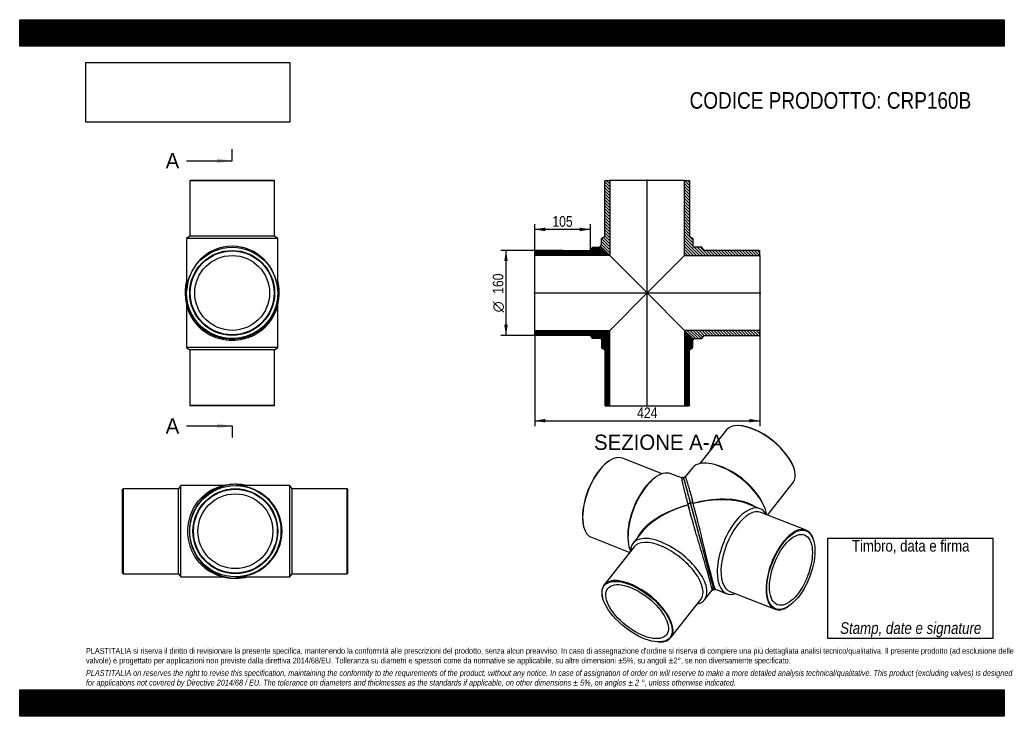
# Model space of a CAD drawing. Header units: millimetres. Extents: x 0 to 1856, y 0 to 1313.
import ezdxf
from ezdxf.enums import TextEntityAlignment as Align
from ezdxf.lldxf.tags import DXFTag

# ---------------------------------------------------------------- set-up
doc = ezdxf.new("R2010")
doc.units = ezdxf.units.MM
doc.header["$LTSCALE"] = 6.25
for name, color, linetype in [('CRP160B', 7, 'Continuous'), ('CRP160B_MIR', 7, 'Continuous'), ('Default', 7, 'Continuous'), ('DV4_Default', 7, 'Continuous')]:
    doc.layers.add(name, color=color, linetype=linetype)
doc.styles.add('SEACAD_Arial_Narrow', font='ARIALN.TTF')
doc.styles.add('SEACAD_Solid_Edge_ANSI', font='seans.ttf')
doc.styles.add('SEACAD_Solid_Edge_ANSI1_Symbols', font='semeca1.ttf')
tags = doc.linetypes.add('CENTER2', pattern=[28.575, 19.05, -3.175, 3.175, -3.175]).pattern_tags.tags
tags[10:11] = [DXFTag(74, 4), DXFTag(75, 0), DXFTag(340, '0'), DXFTag(46, 0.0), DXFTag(50, 0.0), DXFTag(44, 0.0), DXFTag(45, 0.0)]
tags[8:9] = [DXFTag(74, 4), DXFTag(75, 0), DXFTag(340, '0'), DXFTag(46, 0.0), DXFTag(50, 0.0), DXFTag(44, 0.0), DXFTag(45, 0.0)]
tags[6:7] = [DXFTag(74, 4), DXFTag(75, 0), DXFTag(340, '0'), DXFTag(46, 0.0), DXFTag(50, 0.0), DXFTag(44, 0.0), DXFTag(45, 0.0)]
tags[4:5] = [DXFTag(74, 4), DXFTag(75, 0), DXFTag(340, '0'), DXFTag(46, 0.0), DXFTag(50, 0.0), DXFTag(44, 0.0), DXFTag(45, 0.0)]
doc.dimstyles.new('Plastitalia', dxfattribs={"dimtxt": 20, "dimasz": 20, "dimexe": 10, "dimexo": 0, "dimgap": 5, "dimtad": 1, "dimdec": 0, "dimtxsty": 'SEACAD_Arial_Narrow', "dimblk1": '_SE_FILLED', "dimblk2": '_SE_FILLED', "dimsah": 1, "dimcen": 10, "dimadec": 0, "dimazin": 0, "dimtfac": 0.7, "dimtdec": 1, "dimtmove": 0, "dimatfit": 3, "dimfxl": 1, "dimtolj": 1, "dimarcsym": 0})
picture_1 = doc.add_image_def('image1.jpg', size_in_pixel=(4302, 1260))

# ---------------------------------------------------------------- blocks, each defined once
blk = doc.blocks.new('SE')
at = {"layer": 'CRP160B', "color": 7, "linetype": 'Continuous'}
for p, q in [((314.6, 775.1), (314.6, 694.7)), ((486.6, 694.7), (486.6, 775.1)), ((486.6, 694.7), (314.6, 694.7)), ((314.6, 694.7), (320.6, 690.2)), ((480.6, 690.2), (320.6, 690.2)), ((320.6, 690.2), (320.6, 586.2)), ((480.6, 690.2), (486.6, 694.7)), ((480.6, 586.2), (480.6, 690.2)), ((320.6, 586.2), (480.6, 586.2)), ((320.6, 586.2), (321.6, 585.2)), ((479.6, 585.2), (321.6, 585.2)), ((479.6, 585.2), (480.6, 586.2))]:
    blk.add_line(p, q, dxfattribs=at)
for centre, start, end in [((400.6, 796.6), 177.8909, 180.4012), ((400.6, 796.6), 359.5988, 1.9104), ((400.6, 796), 180.0035, 223.9841), ((400.6, 796), 316.0125, 359.9939)]:
    blk.add_arc(centre, 88.5, start, end, dxfattribs=at)
for centre, major_axis, start_param, end_param in [((314.6, 796), (2.5, 0), 2.986716, 3.143382), ((486.6, 796), (-2.5, 0), 3.139803, 3.316778)]:
    blk.add_ellipse(centre, major_axis=major_axis, ratio=0.707107, start_param=start_param, end_param=end_param, dxfattribs=at)
blk.add_open_spline([(486.5, 801.2), (486.6, 800.1), (486.6, 798.9), (486.6, 797.7)], degree=3, dxfattribs=at)
blk.add_open_spline([(464.2, 734.5), (461.5, 731.6), (458.5, 728.9), (450.6, 722.8), (445.4, 719.6), (436.8, 715.5), (433.8, 714.3), (427.6, 712.2), (424.4, 711.2), (414.5, 709), (407.5, 708.2), (393.6, 708.2), (386.6, 709), (373.4, 712), (367.1, 714.2), (355.7, 719.6), (350.5, 722.9), (342.6, 729), (339.7, 731.6), (337, 734.4)], degree=3, knots=[0.2682305, 0.2682305, 0.2682305, 0.2682305, 0.3125, 0.3125, 0.375, 0.375, 0.40625, 0.40625, 0.4375, 0.4375, 0.5, 0.5, 0.5625, 0.5625, 0.625, 0.625, 0.6875, 0.6875, 0.7313992, 0.7313992, 0.7313992, 0.7313992], dxfattribs=at)
at = {"layer": 'CRP160B_MIR', "color": 7, "linetype": 'Continuous'}
for p, q in [((321.6, 1009.7), (320.6, 1008.7)), ((480.6, 1008.7), (320.6, 1008.7)), ((320.6, 1008.7), (320.6, 904.7)), ((479.6, 1009.7), (321.6, 1009.7)), ((480.6, 1008.7), (479.6, 1009.7)), ((480.6, 904.7), (480.6, 1008.7)), ((320.6, 904.7), (314.6, 900.2)), ((486.6, 900.2), (314.6, 900.2)), ((314.6, 900.2), (314.6, 804.8)), ((480.6, 904.7), (320.6, 904.7)), ((486.6, 900.2), (480.6, 904.7)), ((486.6, 804.8), (486.6, 900.2)), ((314.7, 801.2), (314.7, 801.3)), ((314.7, 801.3), (314.7, 801.3)), ((486.5, 801.3), (486.5, 801.2)), ((486.5, 801.3), (486.5, 801.3))]:
    blk.add_line(p, q, dxfattribs=at)
for radius in [86, 80, 79, 70.5]:
    blk.add_circle((400.6, 797.7), radius, dxfattribs=at)
for centre, radius, start, end in [((401.4, 799.5), 89.3, 166.4308, 180.0163), ((399.8, 799.5), 89.3, 359.9901, 13.5782), ((400.6, 799.5), 88.5, 179.9987, 0.0013)]:
    blk.add_arc(centre, radius, start, end, dxfattribs=at)
for centre, major_axis, ratio, start_param, end_param in [((400.6, 797.7), (0, -88), 0.977273, 1.611438, 4.671748), ((314.6, 799.5), (2.5, 0), 0.707107, 1.542057, 3.139805), ((486.6, 799.5), (-2.5, 0), 0.707107, 3.14338, 4.741129)]:
    blk.add_ellipse(centre, major_axis=major_axis, ratio=ratio, start_param=start_param, end_param=end_param, dxfattribs=at)
for points in [[(314.6, 804.8), (314.6, 803.6), (314.6, 802.5), (314.7, 801.3)], [(486.5, 801.3), (486.6, 802.5), (486.6, 803.6), (486.6, 804.8)]]:
    blk.add_open_spline(points, degree=3, dxfattribs=at)
blk = doc.blocks.new('SE1')
at = {"layer": 'CRP160B', "color": 7, "linetype": 'Continuous'}
for p, q in [((195.1, 428.7), (194.1, 427.7)), ((194.1, 269.7), (194.1, 427.7)), ((195.1, 428.7), (195.1, 268.7)), ((299.1, 428.7), (195.1, 428.7)), ((303.6, 434.7), (299.1, 428.7)), ((299.1, 268.7), (299.1, 428.7)), ((303.6, 262.7), (303.6, 434.7)), ((384, 434.7), (303.6, 434.7)), ((194.1, 269.7), (195.1, 268.7)), ((195.1, 268.7), (299.1, 268.7)), ((299.1, 268.7), (303.6, 262.7)), ((303.6, 262.7), (384, 262.7))]:
    blk.add_line(p, q, dxfattribs=at)
for centre, start, end in [((404.9, 348.7), 90.0035, 133.9841), ((405.5, 348.7), 87.8909, 90.4012), ((404.9, 348.6), 226.0125, 269.9939), ((405.5, 348.7), 269.5988, 271.9104)]:
    blk.add_arc(centre, 88.5, start, end, dxfattribs=at)
for centre, major_axis, start_param, end_param in [((404.9, 434.7), (0, -2.5), 2.986716, 3.143382), ((404.9, 262.7), (0, 2.5), 3.139803, 3.316778)]:
    blk.add_ellipse(centre, major_axis=major_axis, ratio=0.707107, start_param=start_param, end_param=end_param, dxfattribs=at)
blk.add_open_spline([(343.4, 285), (340.5, 287.7), (337.8, 290.7), (331.7, 298.6), (328.5, 303.8), (324.4, 312.4), (323.2, 315.4), (321.1, 321.6), (320.1, 324.9), (317.9, 334.8), (317.1, 341.7), (317.1, 355.7), (317.9, 362.6), (320.9, 375.8), (323.1, 382.1), (328.5, 393.5), (331.8, 398.7), (337.9, 406.6), (340.5, 409.6), (343.4, 412.3)], degree=3, knots=[0.2682305, 0.2682305, 0.2682305, 0.2682305, 0.3125, 0.3125, 0.375, 0.375, 0.40625, 0.40625, 0.4375, 0.4375, 0.5, 0.5, 0.5625, 0.5625, 0.625, 0.625, 0.6875, 0.6875, 0.7313992, 0.7313992, 0.7313992, 0.7313992], dxfattribs=at)
blk.add_open_spline([(410.1, 262.7), (409, 262.7), (407.8, 262.7), (406.6, 262.7)], degree=3, dxfattribs=at)
at = {"layer": 'CRP160B_MIR', "color": 7, "linetype": 'Continuous'}
for p, q in [((410.1, 434.6), (410.2, 434.6)), ((410.2, 434.6), (410.2, 434.6)), ((509.1, 434.7), (413.7, 434.7)), ((509.1, 262.7), (509.1, 434.7)), ((513.6, 428.7), (509.1, 434.7)), ((513.6, 268.7), (513.6, 428.7)), ((617.6, 428.7), (513.6, 428.7)), ((617.6, 268.7), (617.6, 428.7)), ((618.6, 427.7), (617.6, 428.7)), ((618.6, 269.7), (618.6, 427.7)), ((410.2, 262.7), (410.1, 262.7)), ((410.2, 262.7), (410.2, 262.7)), ((413.7, 262.7), (509.1, 262.7)), ((509.1, 262.7), (513.6, 268.7)), ((513.6, 268.7), (617.6, 268.7)), ((617.6, 268.7), (618.6, 269.7))]:
    blk.add_line(p, q, dxfattribs=at)
for radius in [86, 80, 79, 70.5]:
    blk.add_circle((406.6, 348.7), radius, dxfattribs=at)
for centre, radius, start, end in [((408.4, 348.7), 88.5, 89.9987, 270.0013), ((408.4, 347.9), 89.3, 76.4308, 90.0163), ((408.4, 349.5), 89.3, 269.9901, 283.5782)]:
    blk.add_arc(centre, radius, start, end, dxfattribs=at)
for centre, major_axis, ratio, start_param, end_param in [((408.4, 434.7), (0, -2.5), 0.707107, 1.542057, 3.139805), ((406.6, 348.7), (-88, 0), 0.977273, 1.611438, 4.671748), ((408.4, 262.7), (0, 2.5), 0.707107, 3.14338, 4.741129)]:
    blk.add_ellipse(centre, major_axis=major_axis, ratio=ratio, start_param=start_param, end_param=end_param, dxfattribs=at)
for points in [[(413.7, 434.7), (412.5, 434.7), (411.4, 434.6), (410.2, 434.6)], [(410.2, 262.7), (411.4, 262.7), (412.5, 262.7), (413.7, 262.7)]]:
    blk.add_open_spline(points, degree=3, dxfattribs=at)
blk = doc.blocks.new('SE2')
at = {"layer": 'CRP160B', "color": 7, "linetype": 'Continuous'}
for p, q in [((1211.2, 456.9), (1136.4, 486.2)), ((1112.5, 481.8), (1111.6, 481.3)), ((1247.8, 449), (1227.4, 457)), ((1190.2, 443.1), (1187, 439.9)), ((1260, 398.4), (1259.9, 398.4)), ((1063.2, 357.6), (1063.5, 356.6)), ((1078, 337.2), (1150.3, 308.9)), ((1146.6, 336.8), (1146.8, 332.2)), ((1172.1, 346.2), (1156.3, 326.2)), ((1158.5, 319.3), (1101.8, 247.4)), ((1099, 223.7), (1099.3, 222.7)), ((1291.3, 219.6), (1305.5, 237.6)), ((1227.3, 148.3), (1284.1, 220.2)), ((1203.8, 140.1), (1204.9, 140.1))]:
    blk.add_line(p, q, dxfattribs=at)
blk.add_arc((11363.2, 3012), 10430.1, 195.24103, 195.36917, dxfattribs=at)
for centre, major_axis, ratio, start_param, end_param in [((1107.2, 411.7), (-29.2, -74.5), 0.47604, 3.141593, 6.283185), ((1106.4, 412), (28.8, 73.6), 0.47604, 0.571993, 2.569599), ((1196.1, 376.9), (-31.3, -80.1), 0.47604, 3.141593, 5.849039), ((1192.4, 378.4), (-29.2, -74.5), 0.47604, 3.947914, 5.476864), ((1280, 344.1), (23, -84.7), 0.001558, 3.140438, 3.989561), ((1280, 344.1), (119.1, 30.9), 0.469327, 1.617698, 2.767728), ((1280, 344.1), (118.4, 33.5), 0.469338, 1.607445, 2.367179), ((1262.3, 399.1), (2.41, 0.65), 0.671516, 0.002303, 3.172636), ((1280, 344.1), (118.4, 33.5), 0.469338, -3.916006, -3.716627), ((1223.8, 272.9), (67.5, -53.3), 0.473626, 0, 3.517343), ((1221.3, 269.8), (62.8, -49.6), 0.473626, 0, 3.141593), ((1164.6, 197.9), (-62.8, 49.6), 0.473626, 2.573805, 6.283185), ((1164.6, 197.9), (-62.8, 49.6), 0.473626, 0, 0.567788), ((1223.8, 272.9), (67.5, -53.3), 0.473626, 5.907435, 6.283185)]:
    blk.add_ellipse(centre, major_axis=major_axis, ratio=ratio, start_param=start_param, end_param=end_param, dxfattribs=at)
for major_axis in [(62, -49), (55.3, -43.7)]:
    blk.add_ellipse((1164, 197.2), major_axis=major_axis, ratio=0.473626, dxfattribs=at)
for points, degree, knots in [([(1247.8, 449), (1247.7, 449), (1247.7, 448.8), (1247.8, 447.6), (1248.1, 446), (1249, 441.9), (1249.6, 439.3), (1251, 433.1), (1251.9, 429.6), (1253.8, 421.8), (1254.9, 417.6), (1256.7, 410.6), (1257.3, 408.2), (1258, 405.6)], 3, [0.6571346, 0.6571346, 0.6571346, 0.6571346, 0.6875, 0.6875, 0.75, 0.75, 0.8125, 0.8125, 0.875, 0.875, 0.9375, 0.9375, 0.9701245, 0.9701245, 0.9701245, 0.9701245]), ([(1252.6, 445), (1252.6, 445.1), (1252.4, 445.7), (1252.1, 446.6), (1251.9, 447.5), (1251.6, 448.2), (1251.2, 448.9), (1250.7, 449.4), (1250.3, 449.5), (1249.9, 449.7), (1249.6, 449.7), (1249.2, 449.7), (1248.6, 449.6), (1248.1, 449.3), (1247.8, 449.1), (1247.8, 449)], 3, [0.8794444, 0.8794444, 0.8794444, 0.8794444, 0.8837192, 0.9063822, 0.9298855, 0.9518365, 0.9665948, 0.9799631, 0.9860503, 0.9885944, 0.9907893, 0.9927401, 0.9946715, 0.9986186, 1, 1, 1, 1]), ([(1252.7, 445), (1252.8, 444.7), (1252.9, 444.2), (1253.2, 443.2), (1253.3, 442.7), (1253.7, 441.4), (1253.9, 440.7), (1254.3, 439.2), (1254.5, 438.4), (1255, 436.6), (1255.2, 435.7), (1255.8, 433.8), (1256.1, 432.8), (1256.6, 430.6), (1256.9, 429.5), (1257.6, 427.2), (1257.9, 426), (1258.6, 423.5), (1258.9, 422.2), (1259.7, 419.5), (1260, 418.2), (1260.8, 415.4), (1261.2, 414), (1262, 411.1), (1262.4, 409.6), (1263.2, 406.6), (1263.6, 405.1), (1264.3, 402.5), (1264.6, 401.3), (1264.9, 400.2)], 3, [0.4084266, 0.4084266, 0.4084266, 0.4084266, 0.421875, 0.421875, 0.4375, 0.4375, 0.453125, 0.453125, 0.46875, 0.46875, 0.484375, 0.484375, 0.5, 0.5, 0.515625, 0.515625, 0.53125, 0.53125, 0.546875, 0.546875, 0.5625, 0.5625, 0.578125, 0.578125, 0.59375, 0.59375, 0.609375, 0.609375, 0.6206831, 0.6206831, 0.6206831, 0.6206831]), ([(1305.5, 237.6), (1305.6, 237.7), (1305.6, 237.9), (1305.5, 238.8), (1305.4, 239.4), (1305, 241.2), (1304.7, 242.3), (1303.7, 246.4), (1302.8, 250.1), (1300.3, 259.2), (1298.8, 264.5), (1295.4, 276.2), (1293.6, 282.5), (1289.7, 295.5), (1287.7, 302.3), (1283.8, 315.6), (1281.8, 322.3), (1277.9, 335.4), (1276, 341.8), (1272.3, 354.3), (1270.6, 360.4), (1267.2, 372), (1265.7, 377.7), (1262.7, 388.4), (1261.3, 393.5), (1260, 398.4)], 3, [0.3468882, 0.3468882, 0.3468882, 0.3468882, 0.375, 0.375, 0.40625, 0.40625, 0.4375, 0.4375, 0.5, 0.5, 0.5625, 0.5625, 0.625, 0.625, 0.6875, 0.6875, 0.75, 0.75, 0.8125, 0.8125, 0.875, 0.875, 0.9375, 0.9375, 1, 1, 1, 1]), ([(1264.8, 399.8), (1265.6, 396.8), (1266.4, 393.7), (1267.2, 390.6), (1268.1, 387.4), (1269.9, 380.9), (1271.7, 373.9), (1273.6, 366.9), (1275.6, 359.7), (1276.6, 356), (1277.6, 352.3), (1278.6, 348.6), (1279.6, 344.9)], 2, [0, 0, 0, 0.125, 0.125, 0.25, 0.25, 0.5, 0.5, 0.75, 0.75, 0.875, 0.875, 1, 1, 1]), ([(1279.6, 344.9), (1281, 339.7), (1282.4, 334.6), (1283.8, 329.5), (1285.2, 324.4), (1286.5, 319.3), (1287.9, 314.3), (1289.3, 309.2), (1290.6, 304.4)], 2, [0, 0, 0, 0.25, 0.25, 0.5, 0.5, 0.75, 0.75, 1, 1, 1]), ([(1290.6, 304.4), (1291.9, 299.6), (1293.1, 295), (1294.4, 290.4), (1295.6, 286.1), (1296.7, 281.8), (1297.8, 277.8), (1298.9, 273.8), (1299.9, 270.1)], 2, [0, 0, 0, 0.25, 0.25, 0.5, 0.5, 0.75, 0.75, 1, 1, 1]), ([(1305.5, 237.6), (1305.7, 237.6), (1306, 237.6), (1306.5, 237.7), (1306.8, 237.9), (1307.1, 238.1), (1307.4, 238.4), (1307.6, 238.6), (1307.8, 239.1), (1308, 239.8), (1307.9, 240.8), (1307.7, 241.6), (1307.5, 242.5), (1307.3, 243.2), (1307.2, 243.5)], 3, [0, 0, 0, 0, 0.0051991, 0.0088545, 0.0122285, 0.0162091, 0.0210395, 0.0355395, 0.0512393, 0.076299, 0.1222904, 0.1650056, 0.2075997, 0.2442527, 0.2442527, 0.2442527, 0.2442527])]:
    blk.add_open_spline(points, degree=degree, knots=knots, dxfattribs=at)
for points in [[(1258, 405.8), (1258.2, 405.2), (1258.8, 402.8), (1259.9, 398.8)], [(1259.9, 398.8), (1261.1, 394.3), (1261.8, 391.7), (1262.1, 390.8)]]:
    blk.add_open_spline(points, degree=3, dxfattribs=at)
at = {"layer": 'CRP160B_MIR', "color": 7, "linetype": 'Continuous'}
for p, q in [((1332.4, 539.5), (1282.4, 476.2)), ((1355.9, 547.7), (1354.9, 547.7)), ((1268.5, 468.2), (1254.8, 450.9)), ((1311.5, 473.9), (1307, 475)), ((1460.7, 464.1), (1460.5, 465.1)), ((1409.7, 379.2), (1458, 440.3)), ((1395.7, 391.1), (1372.1, 400.4)), ((1401.1, 400.7), (1399, 404.8)), ((1482.4, 350.8), (1397.2, 384.1)), ((1497.2, 330.4), (1496.9, 331.4)), ((1311.7, 239.3), (1333, 231)), ((1338.9, 235.1), (1424.1, 201.8)), ((1447.9, 206.1), (1448.8, 206.7))]:
    blk.add_line(p, q, dxfattribs=at)
blk.add_arc((9703.6, 2563.8), 8711.1, 195.26674, 195.42017, dxfattribs=at)
for centre, major_axis, ratio, start_param, end_param in [((1395.2, 489.9), (62.8, -49.6), 0.473626, 0, 3.141593), ((1395.7, 490.6), (-62, 49), 0.473626, 3.70938, 5.715398), ((1335.9, 414.9), (67.5, -53.3), 0.473626, 0.433184, 3.141593), ((1338.4, 418), (62.8, -49.6), 0.473626, 0.799524, 2.342069), ((1280, 344.1), (-118.4, -33.5), 0.469338, 3.515176, 4.667755), ((1280, 344.1), (-119.1, -30.9), 0.469327, 3.857703, 4.678008), ((1267.2, 400.4), (2.41, 0.65), 0.671516, -0.026436, 3.143896), ((1364.4, 311.1), (31.3, 80.1), 0.47604, 0, 3.517343), ((1368, 309.6), (29.2, 74.5), 0.47604, 0, 3.141593), ((1280, 344.1), (-119.1, -30.9), 0.469327, 3.716586, 3.857703), ((1364.4, 311.1), (31.3, 80.1), 0.47604, 5.907435, 6.283185), ((1453.2, 276.3), (-29.2, -74.5), 0.47604, 2.569599, 6.283185), ((1453.2, 276.3), (-29.2, -74.5), 0.47604, 0, 0.571993)]:
    blk.add_ellipse(centre, major_axis=major_axis, ratio=ratio, start_param=start_param, end_param=end_param, dxfattribs=at)
for major_axis in [(28.8, 73.6), (25.7, 65.7)]:
    blk.add_ellipse((1454, 276), major_axis=major_axis, ratio=0.47604, dxfattribs=at)
for points, knots in [([(1254.8, 450.9), (1254.7, 450.9), (1254.4, 451), (1253.8, 451), (1253.3, 450.8), (1252.9, 450.6), (1252.6, 450.4), (1252.4, 450.1), (1252.1, 449.7), (1251.8, 449), (1251.8, 448.4), (1251.9, 447.8), (1252.1, 447.2), (1252.4, 446), (1252.9, 444.2), (1253.6, 441.4), (1254.7, 437.6), (1256, 432.6), (1257.4, 427.5), (1258.5, 423.4), (1259.3, 420.4), (1260.3, 416.7), (1261.5, 412.1), (1263, 406.5), (1264.1, 402.6), (1264.7, 400.2)], [0, 0, 0, 0, 0.002872, 0.010461, 0.014117, 0.017603, 0.021047, 0.024485, 0.031943, 0.052936, 0.080161, 0.11394, 0.158325, 0.201159, 0.28235, 0.357705, 0.432379, 0.544037, 0.651881, 0.688439, 0.732819, 0.785929, 0.848007, 0.919258, 1, 1, 1, 1]), ([(1254.8, 450.9), (1254.9, 450.9), (1255, 450.7), (1255.4, 449.6), (1255.9, 448.2), (1257.2, 444.1), (1258.1, 441.6), (1259.9, 435.5), (1260.9, 432), (1263.1, 424.3), (1264.3, 420.1), (1266.9, 411), (1268.2, 406.2), (1269.6, 401.1)], [0.6564611, 0.6564611, 0.6564611, 0.6564611, 0.6875, 0.6875, 0.75, 0.75, 0.8125, 0.8125, 0.875, 0.875, 0.9375, 0.9375, 1, 1, 1, 1]), ([(1264.7, 400.2), (1265.4, 397.6), (1266.5, 393.4), (1268.4, 386.6), (1270, 380.5), (1271.5, 375.2), (1272.7, 370.5), (1273.9, 366.4), (1274.9, 362.5), (1276.6, 356.2), (1279, 347.3), (1282.2, 335.7), (1285.1, 324.8), (1287.9, 314.7), (1290.3, 305.7), (1292.8, 296.6), (1295.2, 287.8), (1297.5, 279.3), (1299.7, 271.2), (1301.7, 263.8), (1303.5, 257.2), (1305.1, 251.5), (1306.2, 247.5), (1307, 244.7), (1307.5, 242.7), (1308, 241.1), (1308.3, 240.1), (1308.7, 239.6), (1308.9, 239.4), (1309.3, 239.2), (1309.7, 239), (1310.1, 238.9), (1310.5, 238.9), (1311, 239), (1311.4, 239.1), (1311.7, 239.2), (1311.8, 239.3), (1311.8, 239.3)], [0, 0, 0, 0, 0.044629, 0.084578, 0.119628, 0.149646, 0.174569, 0.195328, 0.215935, 0.23682, 0.293669, 0.351114, 0.40841, 0.451343, 0.494146, 0.536854, 0.579439, 0.621863, 0.664201, 0.706371, 0.74855, 0.790643, 0.833023, 0.862005, 0.891765, 0.921578, 0.962865, 0.972515, 0.980966, 0.987223, 0.989644, 0.991678, 0.993441, 0.995438, 0.998122, 0.99969, 1, 1, 1, 1]), ([(1264.8, 399.8), (1264.8, 399.5), (1265, 398.9), (1265.2, 398.1), (1265.5, 397.2), (1265.7, 396.3), (1265.9, 395.4), (1266.2, 394.6), (1266.5, 393.2), (1267.2, 390.8), (1268.3, 386.5), (1269.9, 380.8), (1271.3, 375.6), (1272.6, 370.6), (1273.6, 367), (1274.9, 362.3), (1275.8, 358.8), (1276.7, 355.5), (1277.3, 353.4), (1277.9, 351.3), (1278.4, 349.2), (1279, 347), (1279.4, 345.6), (1279.6, 344.9)], [0, 0, 0, 0, 0.017829, 0.035685, 0.053567, 0.071474, 0.089404, 0.107357, 0.125332, 0.173664, 0.250501, 0.375596, 0.500936, 0.537526, 0.64398, 0.69268, 0.786918, 0.82268, 0.858354, 0.893931, 0.929402, 0.964761, 1, 1, 1, 1]), ([(1311.7, 239.3), (1311.6, 239.3), (1311.5, 239.5), (1311.1, 240.3), (1310.9, 240.9), (1310.3, 242.6), (1309.9, 243.8), (1308.7, 247.8), (1307.6, 251.4), (1305.1, 260.5), (1303.7, 265.8), (1300.7, 277.6), (1299.1, 284), (1295.8, 297.2), (1294.1, 304), (1290.8, 317.6), (1289.1, 324.3), (1285.9, 337.6), (1284.3, 344.1), (1281.1, 356.7), (1279.6, 362.8), (1276.6, 374.6), (1275.1, 380.2), (1273, 388.1), (1272.4, 390.6), (1271.8, 392.9)], [0.3475511, 0.3475511, 0.3475511, 0.3475511, 0.375, 0.375, 0.40625, 0.40625, 0.4375, 0.4375, 0.5, 0.5, 0.5625, 0.5625, 0.625, 0.625, 0.6875, 0.6875, 0.75, 0.75, 0.8125, 0.8125, 0.875, 0.875, 0.9375, 0.9375, 0.9664534, 0.9664534, 0.9664534, 0.9664534]), ([(1279.6, 344.9), (1279.7, 344.7), (1279.7, 344.5), (1281.6, 337.6), (1283.4, 330.8), (1287.1, 317.4), (1288.9, 310.8), (1290.6, 304.4)], [0, 0, 0, 0, 0.014699, 0.014699, 0.507349, 0.507349, 1, 1, 1, 1]), ([(1290.6, 304.4), (1292.3, 298), (1294, 291.9), (1297.1, 280.4), (1298.6, 275), (1299.9, 270.1)], [0, 0, 0, 0, 0.5, 0.5, 1, 1, 1, 1]), ([(1306.1, 247.6), (1306.8, 245.1), (1307.3, 243.3), (1307.9, 241), (1308, 240.6), (1308, 240.8)], [0, 0, 0, 0, 0.5, 0.5, 1, 1, 1, 1])]:
    blk.add_open_spline(points, degree=3, knots=knots, dxfattribs=at)
for points in [[(1269.4, 401.4), (1268.3, 405.6), (1267.7, 408), (1267.5, 408.4)], [(1271.7, 393.1), (1271.6, 393.2), (1270.9, 396), (1269.4, 401.4)]]:
    blk.add_open_spline(points, degree=3, dxfattribs=at)
blk = doc.blocks.new('SE4')
at = {"color": 7, "linetype": 'Continuous', "style": 'SEACAD_Solid_Edge_ANSI'}
blk.add_text('A', height=28.8, dxfattribs=at).set_placement((275.2, 1061.1), align=Align.TOP_LEFT)
blk = doc.blocks.new('SE5')
at = {"color": 7, "linetype": 'Continuous', "style": 'SEACAD_Solid_Edge_ANSI'}
blk.add_text('A', height=28.8, dxfattribs=at).set_placement((275.2, 561.3), align=Align.TOP_LEFT)
blk = doc.blocks.new('SEANNOT_GROUP')
at = {"linetype": 'Continuous'}
blk.add_hatch(color=7, dxfattribs=at).paths.add_polyline_path([(371.8, 1041.9), (400.6, 1046.7), (371.8, 1051.5)])
at = {"color": 7, "linetype": 'Continuous'}
blk.add_lwpolyline([(314.3, 1046.7), (400.6, 1046.7)], dxfattribs=at)
blk = doc.blocks.new('SEANNOT_GROUP1')
at = {"linetype": 'Continuous'}
blk.add_hatch(color=7, dxfattribs=at).paths.add_polyline_path([(371.8, 542.2), (400.6, 547), (371.8, 551.8)])
at = {"color": 7, "linetype": 'Continuous'}
blk.add_lwpolyline([(314.3, 547), (400.6, 547)], dxfattribs=at)
blk = doc.blocks.new('SE3')
at = {"layer": 'Default', "color": 7, "linetype": 'CENTER2'}
for p, q in [((400.6, 1046.7), (400.6, 1068.3)), ((400.6, 547), (400.6, 525.4))]:
    blk.add_line(p, q, dxfattribs=at)
at = {"layer": 'Default', "color": 7, "linetype": 'CENTER2', "const_width": 0.0001}
blk.add_lwpolyline([(400.6, 1046.7), (400.6, 547)], dxfattribs=at)
at = {"layer": 'Default'}
for name in ['SE4', 'SEANNOT_GROUP', 'SE5', 'SEANNOT_GROUP1']:
    blk.add_blockref(name, (0, 0), dxfattribs=at)
blk = doc.blocks.new('SE6')
at = {"layer": 'CRP160B', "linetype": 'Continuous'}
h = blk.add_hatch(dxfattribs=at)
h.set_pattern_fill('LINE', scale=0.629921, angle=45, style=0)
edge = h.paths.add_edge_path()
edge.add_line((970.9, 876.7), (970.9, 868.2))
edge.add_line((970.9, 868.2), (1112.4, 868.2))
edge.add_line((1112.4, 868.2), (1096.3, 884.3))
edge.add_spline(control_points=[(1096.3, 884.3), (1095.1, 885.5), (1093.6, 885.2), (1092.7, 884.3), (1092.6, 884.2), (1092.4, 884), (1092.3, 883.7)], knot_values=[0.75, 0.75, 0.75, 0.75, 1, 1, 1, 1.06428, 1.06428, 1.06428, 1.06428], weights=[0.5, 0.5, 0.666667, 1, 0.914293, 0.839604, 0.775934], degree=3, periodic=0)
edge.add_line((1092.3, 883.7), (1080.4, 883.7))
edge.add_line((1080.4, 883.7), (1075.9, 877.7))
edge.add_line((1075.9, 877.7), (971.9, 877.7))
edge.add_line((971.9, 877.7), (970.9, 876.7))
h = blk.add_hatch(dxfattribs=at)
h.set_pattern_fill('LINE', scale=0.629921, angle=45, style=0)
edge = h.paths.add_edge_path()
edge.add_line((1075.9, 717.7), (1080.4, 711.7))
edge.add_line((1080.4, 711.7), (1094.9, 711.7))
edge.add_arc((1094.9, 709.7), 2, 0, 90, ccw=False)
edge.add_line((1096.9, 709.7), (1096.9, 694.7))
edge.add_line((1096.9, 694.7), (1102.9, 690.2))
edge.add_line((1102.9, 690.2), (1102.9, 586.2))
edge.add_line((1102.9, 586.2), (1103.9, 585.2))
edge.add_line((1103.9, 585.2), (1112.4, 585.2))
edge.add_line((1112.4, 585.2), (1112.4, 727.2))
edge.add_line((1112.4, 727.2), (970.9, 727.2))
edge.add_line((970.9, 727.2), (970.9, 718.7))
edge.add_line((970.9, 718.7), (971.9, 717.7))
edge.add_line((971.9, 717.7), (1075.9, 717.7))
h = blk.add_hatch(dxfattribs=at)
h.set_pattern_fill('LINE', scale=0.629921, angle=45, style=0)
edge = h.paths.add_edge_path()
edge.add_line((1262.9, 586.2), (1262.9, 690.2))
edge.add_line((1262.9, 690.2), (1268.9, 694.7))
edge.add_line((1268.9, 694.7), (1268.9, 708.2))
edge.add_spline(control_points=[(1268.9, 708.2), (1269.8, 709.1), (1270, 710.6), (1268.9, 711.7)], knot_values=[0.75, 0.75, 0.75, 0.75, 1, 1, 1, 1], weights=[1, 0.666667, 0.5, 0.5], degree=3, periodic=0)
edge.add_line((1268.9, 711.7), (1253.4, 727.2))
edge.add_line((1253.4, 727.2), (1253.4, 585.2))
edge.add_line((1253.4, 585.2), (1261.9, 585.2))
edge.add_line((1261.9, 585.2), (1262.9, 586.2))
at = {"layer": 'CRP160B_MIR', "linetype": 'Continuous'}
h = blk.add_hatch(dxfattribs=at)
h.set_pattern_fill('LINE', scale=1.25984, angle=135, style=0)
edge = h.paths.add_edge_path()
edge.add_line((1102.9, 1008.7), (1102.9, 904.7))
edge.add_line((1102.9, 904.7), (1096.9, 900.2))
edge.add_line((1096.9, 900.2), (1096.9, 888.3))
edge.add_spline(control_points=[(1096.9, 888.3), (1096.6, 888.2), (1096.5, 888), (1096.3, 887.9), (1095.4, 887), (1095.1, 885.5), (1096.3, 884.3)], knot_values=[0.75, 0.75, 0.75, 0.75, 0.81428, 0.81428, 0.81428, 1.06428, 1.06428, 1.06428, 1.06428], weights=[0.775934, 0.839604, 0.914293, 1, 0.666667, 0.5, 0.5], degree=3, periodic=0)
edge.add_line((1096.3, 884.3), (1112.4, 868.2))
edge.add_line((1112.4, 868.2), (1112.4, 1009.7))
edge.add_line((1112.4, 1009.7), (1103.9, 1009.7))
edge.add_line((1103.9, 1009.7), (1102.9, 1008.7))
h = blk.add_hatch(dxfattribs=at)
h.set_pattern_fill('LINE', scale=1.25984, angle=135, style=0)
edge = h.paths.add_edge_path()
edge.add_line((1262.9, 1008.7), (1261.9, 1009.7))
edge.add_line((1261.9, 1009.7), (1253.4, 1009.7))
edge.add_line((1253.4, 1009.7), (1253.4, 868.2))
edge.add_line((1253.4, 868.2), (1395.4, 868.2))
edge.add_line((1395.4, 868.2), (1395.4, 876.7))
edge.add_line((1395.4, 876.7), (1394.4, 877.7))
edge.add_line((1394.4, 877.7), (1290.4, 877.7))
edge.add_line((1290.4, 877.7), (1285.9, 883.7))
edge.add_line((1285.9, 883.7), (1270.9, 883.7))
edge.add_arc((1270.9, 885.7), 2, 180, 270, ccw=False)
edge.add_line((1268.9, 885.7), (1268.9, 900.2))
edge.add_line((1268.9, 900.2), (1262.9, 904.7))
edge.add_line((1262.9, 904.7), (1262.9, 1008.7))
h = blk.add_hatch(dxfattribs=at)
h.set_pattern_fill('LINE', scale=1.25984, angle=135, style=0)
edge = h.paths.add_edge_path()
edge.add_line((1395.4, 718.7), (1395.4, 727.2))
edge.add_line((1395.4, 727.2), (1253.4, 727.2))
edge.add_line((1253.4, 727.2), (1268.9, 711.7))
edge.add_spline(control_points=[(1268.9, 711.7), (1270, 710.6), (1271.5, 710.8), (1272.4, 711.7)], knot_values=[0.75, 0.75, 0.75, 0.75, 1, 1, 1, 1], weights=[0.5, 0.5, 0.666667, 1], degree=3, periodic=0)
edge.add_line((1272.4, 711.7), (1285.9, 711.7))
edge.add_line((1285.9, 711.7), (1290.4, 717.7))
edge.add_line((1290.4, 717.7), (1394.4, 717.7))
edge.add_line((1394.4, 717.7), (1395.4, 718.7))
at = {"layer": 'CRP160B', "color": 7, "linetype": 'Continuous'}
for p, q in [((970.9, 876.7), (971.9, 877.7)), ((970.9, 868.2), (970.9, 876.7)), ((971.9, 877.7), (1075.9, 877.7)), ((1075.9, 877.7), (1080.4, 883.7)), ((1080.4, 883.7), (1092.3, 883.7)), ((1096.3, 884.3), (1112.4, 868.2)), ((970.9, 727.2), (970.9, 868.2)), ((1112.4, 868.2), (970.9, 868.2)), ((1182.9, 797.7), (1112.4, 868.2)), ((1112.4, 727.2), (1182.9, 797.7)), ((1182.9, 797.7), (1253.4, 727.2)), ((970.9, 718.7), (970.9, 727.2)), ((970.9, 727.2), (1112.4, 727.2)), ((1112.4, 585.2), (1112.4, 727.2)), ((1253.4, 727.2), (1253.4, 585.2)), ((1253.4, 727.2), (1268.9, 711.7)), ((971.9, 717.7), (970.9, 718.7)), ((1075.9, 717.7), (971.9, 717.7)), ((1080.4, 711.7), (1075.9, 717.7)), ((1094.9, 711.7), (1080.4, 711.7)), ((1096.9, 709.7), (1096.9, 694.7)), ((1268.9, 694.7), (1268.9, 708.2)), ((1096.9, 694.7), (1102.9, 690.2)), ((1102.9, 690.2), (1102.9, 586.2)), ((1262.9, 690.2), (1268.9, 694.7)), ((1262.9, 586.2), (1262.9, 690.2)), ((1103.9, 585.2), (1102.9, 586.2)), ((1103.9, 585.2), (1112.4, 585.2)), ((1112.4, 585.2), (1253.4, 585.2)), ((1253.4, 585.2), (1261.9, 585.2)), ((1262.9, 586.2), (1261.9, 585.2))]:
    blk.add_line(p, q, dxfattribs=at)
blk.add_arc((1094.9, 709.7), 2, 0, 90, dxfattribs=at)
blk.add_rational_spline([(1092.3, 883.7), (1092.4, 884), (1092.6, 884.2), (1092.7, 884.3), (1093.6, 885.2), (1095.1, 885.5), (1096.3, 884.3)], [0.775933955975, 0.839604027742, 0.914292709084, 1, 0.666666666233, 0.499999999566, 0.5], degree=3, knots=[0, 0, 0, 0, 0.204532, 0.204532, 0.204532, 1, 1, 1, 1], dxfattribs=at)
blk.add_rational_spline([(1268.9, 711.7), (1270, 710.6), (1269.8, 709.1), (1268.9, 708.2)], [0.5, 0.499999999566, 0.666666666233, 1], degree=3, dxfattribs=at)
at = {"layer": 'CRP160B_MIR', "color": 7, "linetype": 'Continuous'}
for p, q in [((1102.9, 1008.7), (1103.9, 1009.7)), ((1102.9, 904.7), (1102.9, 1008.7)), ((1103.9, 1009.7), (1112.4, 1009.7)), ((1253.4, 1009.7), (1112.4, 1009.7)), ((1112.4, 1009.7), (1112.4, 868.2)), ((1253.4, 1009.7), (1261.9, 1009.7)), ((1253.4, 868.2), (1253.4, 1009.7)), ((1261.9, 1009.7), (1262.9, 1008.7)), ((1262.9, 1008.7), (1262.9, 904.7)), ((1096.9, 900.2), (1102.9, 904.7)), ((1096.9, 888.3), (1096.9, 900.2)), ((1262.9, 904.7), (1268.9, 900.2)), ((1268.9, 900.2), (1268.9, 885.7)), ((1112.4, 868.2), (1096.3, 884.3)), ((1285.9, 883.7), (1270.9, 883.7)), ((1290.4, 877.7), (1285.9, 883.7)), ((1394.4, 877.7), (1290.4, 877.7)), ((1394.4, 877.7), (1395.4, 876.7)), ((1395.4, 868.2), (1395.4, 876.7)), ((1182.9, 797.7), (1112.4, 868.2)), ((1253.4, 868.2), (1182.9, 797.7)), ((1253.4, 868.2), (1395.4, 868.2)), ((1395.4, 868.2), (1395.4, 727.2)), ((1182.9, 797.7), (1253.4, 727.2)), ((1395.4, 727.2), (1253.4, 727.2)), ((1268.9, 711.7), (1253.4, 727.2)), ((1395.4, 718.7), (1395.4, 727.2)), ((1272.4, 711.7), (1285.9, 711.7)), ((1285.9, 711.7), (1290.4, 717.7)), ((1290.4, 717.7), (1394.4, 717.7)), ((1395.4, 718.7), (1394.4, 717.7))]:
    blk.add_line(p, q, dxfattribs=at)
blk.add_arc((1270.9, 885.7), 2, 180, 270, dxfattribs=at)
blk.add_rational_spline([(1096.3, 884.3), (1095.1, 885.5), (1095.4, 887), (1096.3, 887.9), (1096.5, 888), (1096.6, 888.2), (1096.9, 888.3)], [0.5, 0.499999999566, 0.666666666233, 1, 0.914292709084, 0.839604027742, 0.775933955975], degree=3, knots=[0, 0, 0, 0, 0.795468, 0.795468, 0.795468, 1, 1, 1, 1], dxfattribs=at)
blk.add_rational_spline([(1272.4, 711.7), (1271.5, 710.8), (1270, 710.6), (1268.9, 711.7)], [1, 0.666666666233, 0.499999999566, 0.5], degree=3, dxfattribs=at)
at = {"layer": 'DV4_Default', "color": 7, "linetype": 'CENTER2'}
for p, q in [((1182.9, 583.5), (1182.9, 1011.5)), ((969.1, 797.7), (1397.1, 797.7))]:
    blk.add_line(p, q, dxfattribs=at)
blk = doc.blocks.new('DMBLK15')
at = {"layer": 'Default', "linetype": 'Continuous'}
for points in [[(990.9, 920.7), (970.9, 917.4), (990.9, 914)], [(1055.9, 920.7), (1055.9, 914), (1075.9, 917.4)]]:
    blk.add_hatch(color=7, dxfattribs=at).paths.add_polyline_path(points)
at = {"layer": 'Default', "color": 7, "linetype": 'Continuous'}
for p, q in [((970.9, 868.2), (970.9, 927.4)), ((1075.9, 917.4), (970.9, 917.4)), ((1075.9, 877.7), (1075.9, 927.4))]:
    blk.add_line(p, q, dxfattribs=at)
at = {"layer": 'Default', "color": 7, "linetype": 'Continuous', "style": 'SEACAD_Arial_Narrow'}
blk.add_text('105', height=20, dxfattribs=at).set_placement((1004.3, 942.4), align=Align.TOP_LEFT)
blk = doc.blocks.new('_SE_FILLED')
at = {"color": 0}
blk.add_line((0, 0), (-1, 0), dxfattribs=at)
blk.add_solid([(0, 0), (-1, -0.1665), (-1, 0.1665), (0, 0)], dxfattribs=at)
blk = doc.blocks.new('DMBLK16')
at = {"layer": 'Default', "linetype": 'Continuous'}
for points in [[(990.9, 553.6), (990.9, 560.3), (970.9, 556.9)], [(1375.4, 553.6), (1395.4, 556.9), (1375.4, 560.3)]]:
    blk.add_hatch(color=7, dxfattribs=at).paths.add_polyline_path(points)
at = {"layer": 'Default', "color": 7, "linetype": 'Continuous'}
for p, q in [((970.9, 727.2), (970.9, 546.9)), ((1395.4, 727.2), (1395.4, 546.9)), ((970.9, 556.9), (1395.4, 556.9))]:
    blk.add_line(p, q, dxfattribs=at)
at = {"layer": 'Default', "color": 7, "linetype": 'Continuous', "style": 'SEACAD_Arial_Narrow'}
blk.add_text('424', height=20, dxfattribs=at).set_placement((1164, 581.9), align=Align.TOP_LEFT)
blk = doc.blocks.new('GDimGGroup')
at = {"layer": 'Default', "linetype": 'Continuous'}
for points in [[(913.5, 857.7), (920.1, 857.7), (916.8, 877.7)], [(913.5, 737.7), (916.8, 717.7), (920.1, 737.7)]]:
    blk.add_hatch(color=7, dxfattribs=at).paths.add_polyline_path(points)
at = {"layer": 'Default', "color": 7, "linetype": 'Continuous'}
for p, q in [((1023.9, 877.7), (906.8, 877.7)), ((916.8, 877.7), (916.8, 717.7)), ((1023.9, 717.7), (906.8, 717.7))]:
    blk.add_line(p, q, dxfattribs=at)
for s, style, p in [('160', 'SEACAD_Arial_Narrow', (891.8, 796)), ('O', 'SEACAD_Solid_Edge_ANSI1_Symbols', (891.8, 761.2))]:
    blk.add_text(s, height=20, rotation=90, dxfattribs=dict(at, style=style)).set_placement(p, align=Align.TOP_LEFT)

msp = doc.modelspace()

# ---------------------------------------------------------------- hatches: boundary and pattern name
at = {"layer": 'Default', "linetype": 'Continuous'}
h = msp.add_hatch(dxfattribs=at)
h.set_pattern_fill('LINE', scale=0.629921, angle=45, style=0)
h.paths.add_polyline_path([(1856.2, 1262.5), (1856.2, 1312.5), (0, 1312.5), (0, 1262.5)])
for points in [[(1856.2, 1262.5), (1856.2, 1312.5), (0, 1312.5), (0, 1262.5)], [(1856.2, 0), (1856.2, 50), (0, 50), (0, 0)]]:
    msp.add_hatch(color=7, dxfattribs=at).paths.add_polyline_path(points)
h = msp.add_hatch(dxfattribs=at)
h.set_pattern_fill('LINE', scale=0.629921, angle=45, style=0)
h.paths.add_polyline_path([(1856.2, 0), (1856.2, 50), (0, 50), (0, 0)])

# ---------------------------------------------------------------- linework, layer by layer
at = {"layer": 'Default', "color": 7, "linetype": 'Continuous'}
for p, q in [((0, 1312.5), (1856.2, 1312.5)), ((0, 1262.5), (0, 1312.5)), ((1856.2, 1312.5), (1856.2, 1262.5)), ((1856.2, 1262.5), (0, 1262.5)), ((1835.2, 334.9), (1522.7, 334.9)), ((1522.7, 334.9), (1522.7, 147.4)), ((1835.2, 147.4), (1835.2, 334.9)), ((1522.7, 147.4), (1835.2, 147.4)), ((0, 50), (1856.2, 50)), ((0, 0), (0, 50)), ((1856.2, 50), (1856.2, 0)), ((1856.2, 0), (0, 0))]:
    msp.add_line(p, q, dxfattribs=at)

# ---------------------------------------------------------------- block references
at = {"layer": 'Default'}
for name in ['SE3', 'SE', 'SE6', 'GDimGGroup', 'SE2', 'SE1']:
    msp.add_blockref(name, (0, 0), dxfattribs=at)

# ---------------------------------------------------------------- texts
at = {"layer": 'Default', "color": 7, "linetype": 'Continuous', "style": 'SEACAD_Solid_Edge_ANSI'}
msp.add_text('SEZIONE A-A', height=28.75, dxfattribs=at).set_placement((1082.7, 530.7), align=Align.TOP_LEFT)
at = {"layer": 'Default'}
for s, insert, char_height, width, attachment_point in [('{\\fArial Narrow|b0||i0||c0|p34;\\C7;\\H31.25;\\W1.;CODICE PRODOTTO: CRP160B}', (1262.9, 1176), 31.25, 532.259, 1), ('{\\fArial Narrow|b0||i0||c0|p34;\\C7;\\H21.60763889;\\W1.;\\T1.;Timbro, data e firma}', (1679.8, 319.1), 21.608, 327.172, 5), ('{\\fArial Narrow|b0||i0||c0|p34;\\C7;\\H21.875;\\W1.;\\P}{\\fArial Narrow|b0||i1||c0|p34;\\C7;\\H21.875;\\W1.;Stamp, date e signature}', (1679.8, 181.2), 21.875, 347.898, 5), ("{\\fArial Narrow|b0||i0||c0|p34;\\C7;\\H10.9375;\\W1.;PLASTITALIA si riserva il diritto di revisionare la presente specifica, mantenendo la conformità alle prescrizioni del prodotto, senza alcun preavviso. In caso di assegnazione d'ordine si riserva di compiere una più dettagliata analisi tecnico/qualitativa. Il presente prodotto (ad esclusione delle \\P}{\\fArial Narrow|b0||i0||c0|p34;\\C7;\\H10.9375;\\W1.;valvole) è progettato per applicazioni non previste dalla direttiva 2014/68/EU. Tolleranza su diametri e spessori come da normative se applicabile, su altre dimensioni ±5%, su angoli ±2°, se non diversamente specificato.\\P}{\\fArial Narrow|b0||i0||c0|p34;\\C7;\\H3.125;\\W1.;   \\P}{\\fArial Narrow|b0||i1||c0|p34;\\C7;\\H10.9375;\\W1.;PLASTITALIA on reserves the right to revise this specification, maintaining the conformity to the requirements of the product, without any notice. In case of assignation of order on will reserve to make a more detailed analysis technical/qualitative. This product (excluding valves) is designed \\P}{\\fArial Narrow|b0||i1||c0|p34;\\C7;\\H10.9375;\\W1.;for applications not covered by Directive 2014/68 / EU. The tolerance on diameters and thicknesses as the standards if applicable, on other dimensions ± 5%, on angles ± 2 °, unless otherwise indicated.\\P}", (125, 128.8), 10.9375, 1606.25, 1)]:
    msp.add_mtext(s, dxfattribs=dict(at, insert=insert, char_height=char_height, width=width, attachment_point=attachment_point))

# ---------------------------------------------------------------- dimensions: what is measured, and where the dimension line sits
at = {"layer": 'Default', "color": 7, "linetype": 'Continuous'}
dim = msp.add_linear_dim(base=(970.9, 917.4), p1=(1075.9, 877.7), p2=(970.9, 868.2), text='\\A1;<>', dimstyle='Plastitalia', dxfattribs=at)
dim.commit()
dim.dimension.update_dxf_attribs({"geometry": 'DMBLK15', "text_midpoint": (1023.4, 917.4), "dimtype": 160})
dim = msp.add_linear_dim(base=(970.8705338, 556.932764), p1=(970.8705338, 868.2328527), p2=(1395.3705338, 868.2328527), angle=0, text='\\A1;<>', dimstyle='Plastitalia', dxfattribs=at)
dim.commit()
dim.dimension.update_dxf_attribs({"geometry": 'DMBLK16', "text_midpoint": (1183.1205318, 556.932764), "dimtype": 161})

# ---------------------------------------------------------------- pictures from other files: only their frames are drawn
image = msp.add_image(picture_1, insert=(125, 1119.4), size_in_units=(384.1, 112.5))
image.dxf.flags = 7

doc.saveas('drawing.dxf')
